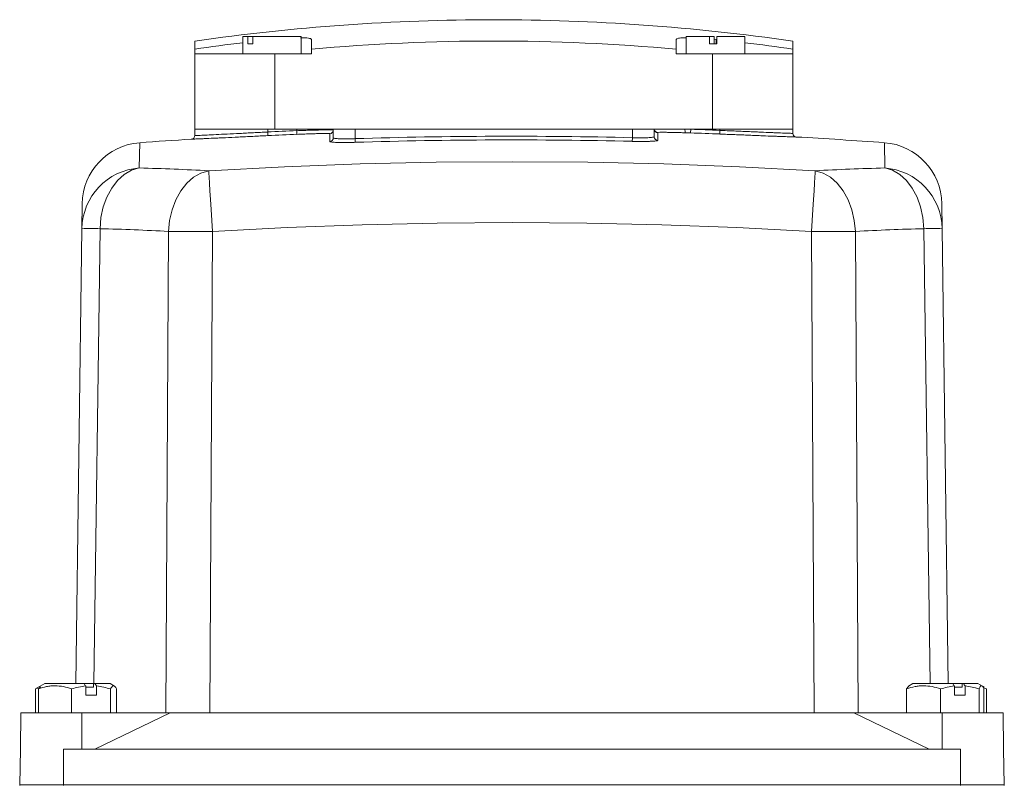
# Model space of a CAD drawing. Header units: millimetres. Extents: x 168 to 893, y 24 to 895.
# Tile 18 of 26: x 219 to 354, y 790 to 895. Entities that reach past the tile are written whole.
import ezdxf

# ---------------------------------------------------------------- set-up
doc = ezdxf.new("R2010")
doc.units = ezdxf.units.MM

msp = doc.modelspace()

# ---------------------------------------------------------------- linework, layer by layer
at = {"color": 7, "linetype": 'Continuous', "lineweight": 15}
for p, q in [((249.68, 892.77), (249.68, 890.37)), ((250.38, 892.77), (249.68, 892.77)), ((250.38, 891.77), (250.38, 892.77)), ((250.38, 892.77), (251.04, 892.77)), ((257.68, 892.77), (251.04, 892.77)), ((251.04, 892.77), (251.04, 891.77)), ((257.68, 890.37), (257.68, 892.77)), ((259.09, 892.35), (259.09, 891.03)), ((309.09, 891.03), (309.09, 892.35)), ((310.49, 892.77), (310.49, 890.37)), ((313.66, 892.77), (310.49, 892.77)), ((313.66, 891.77), (313.66, 892.77)), ((313.66, 892.77), (314.33, 892.77)), ((314.33, 892.77), (314.33, 891.77)), ((314.33, 892.38), (314.59, 892.35)), ((314.66, 892.77), (314.66, 891.77)), ((318.49, 892.77), (314.66, 892.77)), ((318.49, 890.37), (318.49, 892.77)), ((243.1, 891.03), (243.1, 892.13)), ((243.1, 890.37), (243.1, 891.03)), ((251.04, 891.77), (250.38, 891.77)), ((259.09, 891.03), (259.09, 890.37)), ((309.09, 890.37), (309.09, 891.03)), ((314.66, 891.77), (313.66, 891.77)), ((325.08, 892.13), (325.08, 891.03)), ((325.08, 891.03), (325.08, 890.37)), ((243.1, 890.37), (243.1, 880.07)), ((254.09, 890.37), (243.1, 890.37)), ((254.09, 890.37), (254.09, 880.07)), ((259.09, 890.37), (254.09, 890.37)), ((314.09, 890.37), (309.09, 890.37)), ((314.09, 890.37), (314.09, 880.07)), ((325.08, 890.37), (314.09, 890.37)), ((325.08, 890.37), (325.08, 880.07)), ((243.09, 879.18), (243.09, 880.07)), ((243.09, 880.07), (253.09, 880.07)), ((253.09, 879.67), (253.09, 880.07)), ((253.09, 880.07), (257.09, 880.07)), ((253.11, 879.17), (253.09, 879.67)), ((257.09, 879.85), (257.09, 880.07)), ((257.09, 880.07), (262.09, 880.07)), ((257.11, 879.35), (257.09, 879.85)), ((261.61, 878.36), (261.61, 879.44)), ((262.09, 878.86), (262.09, 880.07)), ((262.09, 880.07), (265.09, 880.07)), ((265.09, 878.76), (265.09, 880.07)), ((265.09, 880.07), (303.09, 880.07)), ((303.09, 878.89), (303.08, 878.39)), ((303.09, 878.89), (303.09, 880.07)), ((303.09, 880.07), (306.09, 880.07)), ((306.09, 879.02), (306.09, 880.07)), ((306.09, 880.07), (310.32, 880.07)), ((306.57, 879.57), (306.57, 878.52)), ((310.32, 880.07), (311.09, 880.07)), ((311.09, 880.04), (311.07, 879.54)), ((311.09, 880.04), (311.09, 880.07)), ((311.09, 880.07), (315.09, 880.07)), ((315.09, 879.89), (315.07, 879.39)), ((315.09, 879.89), (315.09, 880.07)), ((315.09, 880.07), (325.09, 880.07)), ((325.09, 879.48), (325.09, 880.07)), ((265.09, 878.76), (265.1, 878.26)), ((227.61, 866.42), (227.66, 869.84)), ((345.52, 869.84), (345.56, 866.42)), ((226.78, 804.07), (227.61, 866.42)), ((239.13, 800.07), (239.5, 866.04)), ((245.51, 866.04), (245.14, 800.07)), ((328.03, 800.07), (327.67, 866.04)), ((333.68, 866.04), (334.04, 800.07)), ((345.56, 866.42), (346.4, 804.07)), ((221.58, 803.44), (221.24, 803.32)), ((221.24, 803.32), (221.24, 800.07)), ((221.91, 803.71), (221.39, 803.41)), ((221.65, 803.32), (221.95, 803.63)), ((221.65, 803.32), (221.65, 800.07)), ((222.53, 804.07), (221.91, 803.71)), ((227.92, 804.07), (222.53, 804.07)), ((226.21, 803.32), (226.21, 800.07)), ((229.27, 804.07), (227.92, 804.07)), ((228.14, 802.47), (228.14, 803.73)), ((229.22, 803.57), (228.14, 803.57)), ((229.22, 803.57), (229.22, 804.07)), ((229.4, 804.07), (229.22, 804.07)), ((231.48, 804.07), (229.4, 804.07)), ((229.63, 803.73), (229.63, 802.47)), ((232.09, 803.71), (231.48, 804.07)), ((231.56, 803.32), (231.56, 800.07)), ((232.35, 803.32), (232.35, 800.07)), ((340.7, 803.32), (340.97, 803.65)), ((340.7, 803.32), (340.7, 800.07)), ((341.53, 804.07), (340.93, 803.72)), ((347.01, 804.07), (341.53, 804.07)), ((345.33, 803.32), (345.33, 800.07)), ((348.29, 804.07), (347.01, 804.07)), ((347.25, 802.47), (347.25, 803.73)), ((348.29, 803.57), (347.25, 803.57)), ((348.29, 803.57), (348.29, 804.07)), ((348.48, 804.07), (348.29, 804.07)), ((350.48, 804.07), (348.48, 804.07)), ((348.72, 803.73), (348.72, 802.47)), ((351.08, 803.72), (350.48, 804.07)), ((350.63, 803.32), (350.63, 800.07)), ((351.31, 803.58), (351.08, 803.72)), ((351.65, 803.32), (351.26, 803.5)), ((351.3, 803.32), (351.3, 800.07)), ((351.65, 803.32), (351.65, 800.07)), ((229.63, 802.47), (228.14, 802.47)), ((348.72, 802.47), (347.25, 802.47)), ((219.26, 800.07), (219.18, 795.07)), ((227.59, 800.07), (219.26, 800.07)), ((227.59, 800.07), (227.62, 795.07)), ((239.73, 800.07), (227.59, 800.07)), ((229.4, 795.07), (239.73, 800.07)), ((333.45, 800.07), (239.73, 800.07)), ((333.45, 800.07), (343.78, 795.07)), ((345.59, 800.07), (333.45, 800.07)), ((345.59, 800.07), (345.55, 795.07)), ((353.91, 800.07), (345.59, 800.07)), ((354, 795.07), (353.91, 800.07)), ((219.18, 795.07), (219.09, 790.17)), ((348.09, 795.07), (225.09, 795.07)), ((225.09, 795.07), (225.09, 790.17)), ((348.09, 795.07), (348.09, 790.17)), ((354, 795.07), (354.09, 790.17)), ((219.09, 790.17), (219.09, 790.07)), ((225.09, 790.17), (219.09, 790.17)), ((225.09, 790.17), (225.09, 790.07)), ((348.09, 790.17), (225.09, 790.17)), ((348.09, 790.17), (348.09, 790.07)), ((354.09, 790.17), (348.09, 790.17)), ((354.09, 790.17), (354.09, 790.07))]:
    msp.add_line(p, q, dxfattribs=at)
at = {"color": 8, "linetype": 'Continuous', "lineweight": 15}
for p, q in [((314.59, 891.77), (314.59, 892.35)), ((325.56, 878.98), (325.56, 878.98)), ((235.54, 878.2), (235.49, 874.74)), ((242.62, 878.68), (242.62, 878.68)), ((337.69, 874.74), (337.64, 878.2)), ((230.1, 866.42), (229.27, 804.07)), ((343.91, 804.07), (343.07, 866.42))]:
    msp.add_line(p, q, dxfattribs=at)
at = {"color": 7, "linetype": 'Continuous', "lineweight": 15, "flags": 128}
for points in [[(245.01, 874.36), (255.39, 874.9), (265.79, 875.29), (276.19, 875.53), (286.59, 875.6), (296.99, 875.53), (307.39, 875.29), (317.78, 874.9), (328.17, 874.36)], [(235.49, 874.74), (234.43, 874.42), (233.43, 873.84), (232.51, 873.02), (231.71, 871.98), (231.05, 870.76), (230.55, 869.4), (230.23, 867.93), (230.1, 866.42)], [(239.5, 866.04), (239.65, 867.55), (239.99, 869.02), (240.51, 870.38), (241.19, 871.6), (242, 872.64), (242.93, 873.46), (243.94, 874.04), (245.01, 874.36)], [(245.01, 874.36), (245.03, 874.05), (245.06, 873.48), (245.11, 872.66), (245.17, 871.62), (245.25, 870.4), (245.33, 869.03), (245.42, 867.56), (245.51, 866.04)], [(327.67, 866.04), (327.76, 867.56), (327.85, 869.03), (327.93, 870.4), (328, 871.62), (328.07, 872.66), (328.12, 873.48), (328.15, 874.05), (328.17, 874.36)], [(328.17, 874.36), (329.23, 874.04), (330.25, 873.46), (331.17, 872.64), (331.99, 871.6), (332.67, 870.38), (333.19, 869.02), (333.52, 867.55), (333.68, 866.04)], [(343.07, 866.42), (342.94, 867.93), (342.62, 869.4), (342.13, 870.76), (341.47, 871.98), (340.66, 873.02), (339.75, 873.84), (338.74, 874.42), (337.69, 874.74)], [(327.67, 866.04), (317.41, 866.58), (307.14, 866.96), (296.86, 867.19), (286.59, 867.27), (276.31, 867.19), (266.04, 866.96), (255.77, 866.58), (245.51, 866.04)]]:
    msp.add_lwpolyline(points, dxfattribs=at)
at = {"color": 7, "linetype": 'Continuous', "lineweight": 15}
for centre, radius, start, end in [((284.09, 607.2), 287.87, 90.0001, 98.1862), ((284.09, 607.2), 287.87, 81.8138, 90.0001), ((284.09, 607.2), 286.78, 96.8904, 98.2175), ((284.09, 607.2), 284.94, 84.9665, 95.0335), ((284.09, 607.2), 286.78, 81.7825, 83.1096), ((242.59, 879.18), 0.5, 273.6012, 0), ((242.59, 879.18), 0.5, 273.6012, 360), ((286.59, 180.07), 700.41, 92.41392, 92.74147), ((286.59, 180.07), 699.91, 92.41392, 92.74147), ((261.59, 879.94), 0.5, 272.0374, 359.9929), ((261.59, 878.86), 0.5, 271.9912, 359.9508), ((286.59, 180.07), 699.02, 88.64744, 91.76254), ((306.59, 880.07), 0.5, 180.0084, 268.373), ((306.59, 880.1), 0.5, 183.6342, 268.3734), ((306.59, 879.02), 0.5, 180.0497, 268.4174), ((311.21, 879.92), 0.903, 170.6763, 203.0267), ((286.59, 180.07), 699.91, 87.66795, 87.9954), ((286.59, 180.07), 700.41, 87.66795, 87.9954), ((325.59, 879.48), 0.5, 180, 266.8084), ((325.59, 879.48), 0.5, 180, 221.4218), ((286.59, 180.07), 700, 85.81778, 86.80843), ((236.16, 869.73), 8.5, 94.1822, 179.231), ((286.59, 180.07), 700, 93.60125, 94.18222), ((286.59, 180.07), 698.52, 88.64744, 91.76254), ((337.02, 869.73), 8.5, 0.769, 85.8178), ((236.09, 866.29), 8.47, 94.0246, 179.1044), ((226.33, 528), 346.86, 86.9133, 88.4862), ((346.85, 528), 346.86, 91.5138, 93.0867), ((337.09, 866.29), 8.47, 0.8956, 85.9754), ((228.86, 800.35), 66.08, 88.9208, 91.0792), ((221.05, 523.89), 342.65, 86.9133, 88.4862), ((242.51, 391.54), 474.51, 89.6372, 90.3628), ((330.67, 391.54), 474.51, 89.6372, 90.3628), ((352.13, 523.89), 342.65, 91.5138, 93.0867), ((344.32, 800.35), 66.08, 88.9208, 91.0792)]:
    msp.add_arc(centre, radius, start, end, dxfattribs=at)
at = {"color": 8, "linetype": 'Continuous', "lineweight": 15}
msp.add_arc((325.59, 879.48), 0.5, 221.4218, 266.8084, dxfattribs=at)
at = {"color": 7, "linetype": 'Continuous', "lineweight": 15}
for points, knots in [([(257.6, 892.58), (257.82, 892.58), (258.48, 892.58), (258.98, 892.5), (259.06, 892.39), (259.09, 892.35)], [0, 0, 0, 0, 0.234061, 0.684974, 1, 1, 1, 1]), ([(309.09, 892.35), (309.16, 892.41), (309.29, 892.53), (309.89, 892.6), (310.42, 892.59), (310.49, 892.59)], [0, 0, 0, 0, 0.464165, 0.928511, 1, 1, 1, 1]), ([(253.11, 879.17), (252.42, 879.14), (251.74, 879.11), (250.73, 879.06), (250.4, 879.04), (249.74, 879.01), (249.42, 879), (248.46, 878.95), (247.86, 878.92), (247.01, 878.88), (246.73, 878.87), (246.19, 878.84), (245.94, 878.83), (245.21, 878.8), (244.78, 878.78), (244.2, 878.75), (244.02, 878.74), (243.7, 878.73), (243.41, 878.72), (243.18, 878.71), (242.98, 878.7), (242.89, 878.69), (242.69, 878.69), (242.62, 878.68), (242.62, 878.68)], [0, 0, 0, 0, 0.125, 0.125, 0.1875, 0.1875, 0.25, 0.25, 0.375, 0.375, 0.4375, 0.4375, 0.5, 0.5, 0.625, 0.625, 0.6875, 0.6875, 0.75, 0.8125, 0.8125, 0.875, 0.875, 1, 1, 1, 1]), ([(243.09, 879.18), (243.09, 879.18), (243.15, 879.18), (243.35, 879.19), (243.43, 879.2), (243.62, 879.2), (243.84, 879.21), (244.12, 879.23), (244.43, 879.24), (244.6, 879.25), (245.15, 879.28), (245.56, 879.3), (246.48, 879.34), (247, 879.37), (248.09, 879.42), (248.66, 879.45), (249.57, 879.49), (249.88, 879.51), (250.51, 879.54), (250.82, 879.56), (251.78, 879.6), (252.43, 879.64), (253.09, 879.67)], [0, 0, 0, 0, 0.125, 0.125, 0.1875, 0.1875, 0.25, 0.3125, 0.3125, 0.375, 0.375, 0.5, 0.5, 0.625, 0.625, 0.75, 0.75, 0.8125, 0.8125, 0.875, 0.875, 1, 1, 1, 1]), ([(257.09, 879.85), (257.42, 879.86), (257.75, 879.87), (258.39, 879.9), (258.71, 879.91), (259.31, 879.92), (259.6, 879.93), (260.14, 879.95), (260.39, 879.95), (260.86, 879.96), (261.07, 879.96), (261.43, 879.96), (261.58, 879.96), (261.77, 879.96), (261.83, 879.96), (261.92, 879.96), (261.96, 879.96), (262.06, 879.95), (262.09, 879.94), (262.09, 879.94)], [0, 0, 0, 0, 0.125, 0.125, 0.25, 0.25, 0.375, 0.375, 0.5, 0.5, 0.625, 0.625, 0.75, 0.75, 0.8125, 0.8125, 0.875, 0.875, 1, 1, 1, 1]), ([(261.61, 879.44), (261.61, 879.44), (261.58, 879.45), (261.46, 879.46), (261.38, 879.46), (261.15, 879.46), (261.01, 879.46), (260.69, 879.46), (260.5, 879.46), (260.08, 879.45), (259.86, 879.45), (259.37, 879.43), (259.1, 879.42), (258.56, 879.41), (258.28, 879.4), (257.7, 879.38), (257.41, 879.36), (257.11, 879.35)], [0, 0, 0, 0, 0.125, 0.125, 0.25, 0.25, 0.375, 0.375, 0.5, 0.5, 0.625, 0.625, 0.75, 0.75, 0.875, 0.875, 1, 1, 1, 1]), ([(262.09, 878.86), (262.09, 878.85), (262.11, 878.83), (262.19, 878.81), (262.24, 878.8), (262.39, 878.78), (262.49, 878.77), (262.7, 878.75), (262.83, 878.75), (263.11, 878.74), (263.26, 878.73), (263.59, 878.73), (263.76, 878.73), (264.12, 878.73), (264.31, 878.74), (264.7, 878.74), (264.89, 878.75), (265.09, 878.76)], [0, 0, 0, 0, 0.125, 0.125, 0.25, 0.25, 0.375, 0.375, 0.5, 0.5, 0.625, 0.625, 0.75, 0.75, 0.875, 0.875, 1, 1, 1, 1]), ([(303.09, 878.89), (303.49, 878.88), (303.88, 878.88), (304.42, 878.88), (304.6, 878.88), (304.92, 878.89), (305.07, 878.89), (305.35, 878.9), (305.48, 878.91), (305.69, 878.93), (305.79, 878.94), (305.94, 878.96), (305.99, 878.97), (306.07, 878.99), (306.09, 879.01), (306.09, 879.02)], [0, 0, 0, 0, 0.25, 0.25, 0.375, 0.375, 0.5, 0.5, 0.625, 0.625, 0.75, 0.75, 0.875, 0.875, 1, 1, 1, 1]), ([(310.38, 879.57), (310.11, 879.58), (309.86, 879.58), (309.35, 879.6), (309.11, 879.6), (308.65, 879.61), (308.43, 879.62), (308.02, 879.62), (307.82, 879.63), (307.48, 879.63), (307.33, 879.63), (307.06, 879.63), (306.94, 879.63), (306.67, 879.62), (306.57, 879.61), (306.57, 879.6)], [0, 0, 0, 0, 0.125, 0.125, 0.25, 0.25, 0.375, 0.375, 0.5, 0.5, 0.625, 0.625, 0.75, 0.75, 1, 1, 1, 1]), ([(306.57, 879.6), (306.57, 879.59), (306.57, 879.58), (306.57, 879.58), (306.57, 879.57), (306.57, 879.57), (306.57, 879.57)], [0, 0, 0, 0, 0.000999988, 0.000999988, 0.000999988, 0.001327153, 0.001327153, 0.001327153, 0.001327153]), ([(325.56, 878.98), (325.56, 878.98), (325.49, 878.98), (325.29, 878.99), (325.21, 878.99), (325.01, 879), (324.89, 879), (324.5, 879.02), (324.18, 879.03), (323.61, 879.05), (323.4, 879.06), (322.96, 879.08), (322.73, 879.09), (322.01, 879.11), (321.48, 879.13), (320.62, 879.17), (320.32, 879.18), (319.72, 879.2), (319.1, 879.23), (318.45, 879.26), (317.8, 879.28), (317.46, 879.3), (316.45, 879.34), (315.76, 879.36), (315.07, 879.39)], [0, 0, 0, 0, 0.125, 0.125, 0.1875, 0.1875, 0.25, 0.25, 0.375, 0.375, 0.4375, 0.4375, 0.5, 0.5, 0.625, 0.625, 0.6875, 0.6875, 0.75, 0.8125, 0.8125, 0.875, 0.875, 1, 1, 1, 1]), ([(315.09, 879.89), (315.75, 879.86), (316.4, 879.84), (317.37, 879.8), (317.69, 879.78), (318.32, 879.76), (318.93, 879.73), (319.52, 879.7), (320.09, 879.68), (320.38, 879.67), (321.2, 879.63), (321.7, 879.61), (322.39, 879.58), (322.61, 879.58), (323.03, 879.56), (323.23, 879.55), (323.77, 879.53), (324.08, 879.52), (324.45, 879.5), (324.56, 879.5), (324.75, 879.49), (324.83, 879.49), (325.02, 879.48), (325.09, 879.48), (325.09, 879.48)], [0, 0, 0, 0, 0.125, 0.125, 0.1875, 0.1875, 0.25, 0.3125, 0.3125, 0.375, 0.375, 0.5, 0.5, 0.5625, 0.5625, 0.625, 0.625, 0.75, 0.75, 0.8125, 0.8125, 0.875, 0.875, 1, 1, 1, 1]), ([(265.1, 878.26), (264.87, 878.25), (264.65, 878.25), (264.2, 878.24), (263.98, 878.23), (263.55, 878.23), (263.35, 878.23), (262.97, 878.24), (262.79, 878.24), (262.47, 878.25), (262.33, 878.25), (262.07, 878.27), (261.96, 878.28), (261.79, 878.3), (261.72, 878.31), (261.63, 878.33), (261.61, 878.35), (261.61, 878.36)], [0, 0, 0, 0, 0.125, 0.125, 0.25, 0.25, 0.375, 0.375, 0.5, 0.5, 0.625, 0.625, 0.75, 0.75, 0.875, 0.875, 1, 1, 1, 1]), ([(306.57, 878.52), (306.57, 878.51), (306.55, 878.49), (306.46, 878.47), (306.4, 878.46), (306.22, 878.44), (306.11, 878.43), (305.86, 878.41), (305.71, 878.4), (305.39, 878.39), (305.21, 878.39), (304.83, 878.38), (304.63, 878.38), (304.21, 878.38), (303.99, 878.38), (303.54, 878.38), (303.31, 878.39), (303.08, 878.39)], [0, 0, 0, 0, 0.125, 0.125, 0.25, 0.25, 0.375, 0.375, 0.5, 0.5, 0.625, 0.625, 0.75, 0.75, 0.875, 0.875, 1, 1, 1, 1]), ([(226.21, 803.32), (225.47, 803.59), (224.71, 803.76), (223.74, 803.76), (223.55, 803.75), (223.16, 803.71), (222.97, 803.68), (222.4, 803.57), (222.03, 803.45), (221.65, 803.32)], [0, 0, 0, 0, 0.5, 0.5, 0.625, 0.625, 0.75, 0.75, 1, 1, 1, 1]), ([(226.21, 803.32), (226.53, 803.42), (226.85, 803.5), (227.49, 803.64), (227.82, 803.69), (228.14, 803.73)], [0, 0, 0, 0, 0.5, 0.5, 1, 1, 1, 1]), ([(232.35, 803.32), (232.22, 803.59), (232.09, 803.76), (231.92, 803.76), (231.89, 803.75), (231.82, 803.71), (231.79, 803.68), (231.69, 803.57), (231.62, 803.45), (231.56, 803.32)], [0, 0, 0, 0, 0.5, 0.5, 0.625, 0.625, 0.75, 0.75, 1, 1, 1, 1]), ([(345.33, 803.32), (344.57, 803.59), (343.81, 803.76), (342.82, 803.76), (342.62, 803.75), (342.23, 803.71), (342.04, 803.68), (341.46, 803.57), (341.08, 803.45), (340.7, 803.32)], [0, 0, 0, 0, 0.5, 0.5, 0.625, 0.625, 0.75, 0.75, 1, 1, 1, 1]), ([(350.63, 803.32), (350.32, 803.42), (350, 803.5), (349.36, 803.64), (349.04, 803.69), (348.72, 803.73)], [0, 0, 0, 0, 0.5, 0.5, 1, 1, 1, 1]), ([(351.3, 803.32), (351.19, 803.59), (351.08, 803.76), (350.94, 803.76), (350.91, 803.75), (350.85, 803.71), (350.83, 803.68), (350.74, 803.57), (350.69, 803.45), (350.63, 803.32)], [0, 0, 0, 0, 0.5, 0.5, 0.625, 0.625, 0.75, 0.75, 1, 1, 1, 1])]:
    msp.add_open_spline(points, degree=3, knots=knots, dxfattribs=at)
for points in [[(310.32, 880.07), (310.57, 880.06), (310.83, 880.05), (311.09, 880.04)], [(311.07, 879.54), (310.84, 879.55), (310.61, 879.56), (310.38, 879.57)], [(227.92, 804.07), (227.99, 803.95), (228.07, 803.84), (228.14, 803.73)], [(229.63, 803.73), (229.55, 803.84), (229.48, 803.95), (229.4, 804.07)], [(229.63, 803.73), (230.29, 803.66), (230.93, 803.51), (231.56, 803.32)], [(347.25, 803.73), (346.59, 803.66), (345.95, 803.51), (345.33, 803.32)], [(347.01, 804.07), (347.09, 803.95), (347.17, 803.84), (347.25, 803.73)], [(348.72, 803.73), (348.64, 803.84), (348.56, 803.95), (348.48, 804.07)]]:
    msp.add_open_spline(points, degree=3, dxfattribs=at)

doc.saveas('drawing.dxf')
